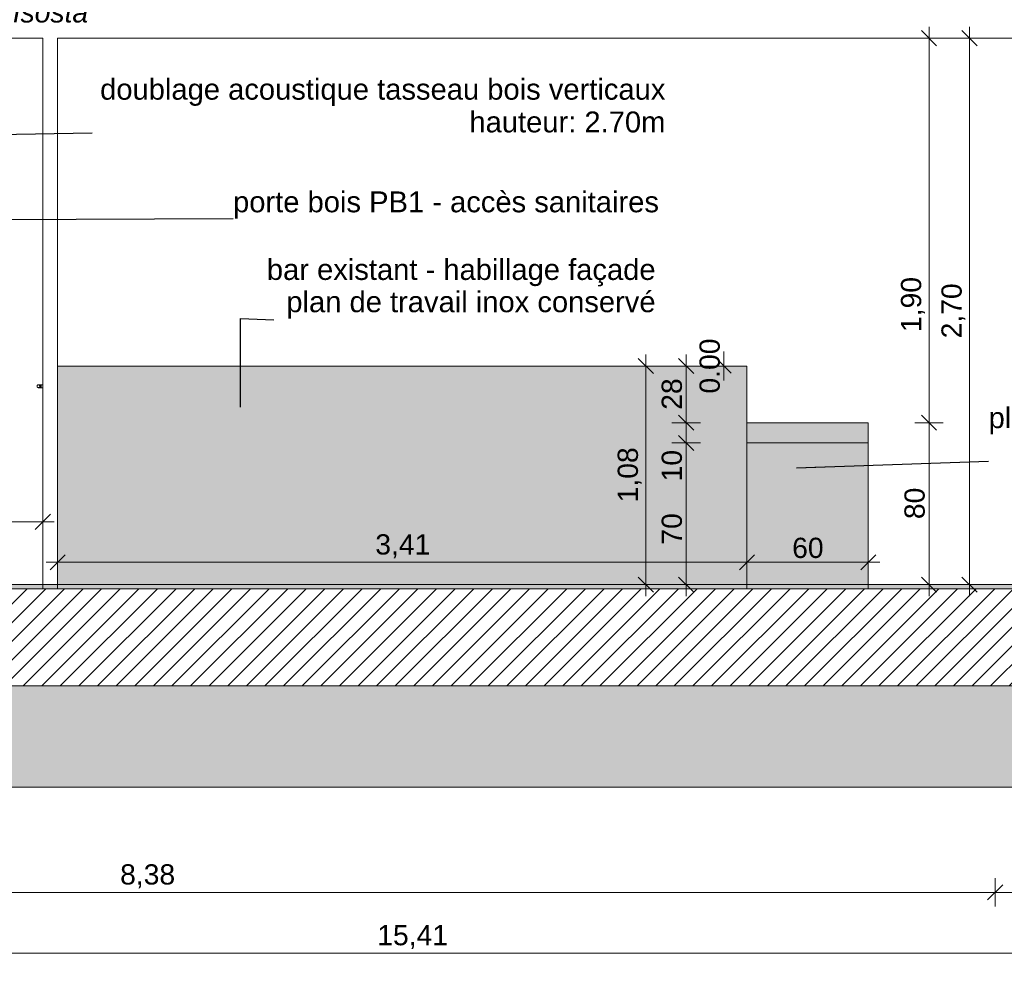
# Model space of a CAD drawing. Header units: millimetres. Extents: x -33687 to -7545, y -1870 to 7865.
# Tile 13 of 41: x -20536 to -15672, y -1870 to 2811. Entities that reach past the tile are written whole.
import ezdxf

# ---------------------------------------------------------------- set-up
doc = ezdxf.new("R2010")
doc.units = ezdxf.units.MM
doc.header["$MEASUREMENT"] = 0
for name, color, linetype in [('2D - Cotations pour 50ème.AL', 7, 'Continuous'), ('2D - Dessin général.AL', 7, 'Continuous'), ('_Sols - Dalles.AL', 7, 'Continuous'), ('Nouveau_0', 7, 'Continuous'), ('Nouveau_2D - Cotations pour 50ème.AL', 7, 'Continuous'), ('Nouveau_2D - Dessin général.AL', 7, 'Continuous'), ('Nouveau_2D - Etiquettes.AL', 7, 'Continuous'), ('Nouveau__Murs - Intérieurs (Non-porteurs).AL', 7, 'Continuous'), ('Nouveau__Plafonds.AL', 7, 'Continuous'), ('Nouveau_Marques - Coupes.AL', 7, 'Continuous'), ('Nouveau_Portes Archicad', 7, 'Continuous'), ('Nouveau_Pour vue 3D seulement.AL', 7, 'Continuous'), ('Pour vue 3D seulement.AL', 7, 'Continuous')]:
    doc.layers.add(name, color=color, linetype=linetype)
doc.styles.add('STYLE_GENERE_1', font='arial.ttf')
doc.styles.add('STYLE_GENERE_3', font='arial.ttf')
doc.dimstyles.new('STYLE_GENERE__1', dxfattribs={"dimtxt": 100, "dimasz": 71.25, "dimexe": 0.18, "dimexo": 0.0625, "dimgap": 0, "dimtad": 1, "dimlfac": 0.001, "dimzin": 0, "dimdsep": 46, "dimtxsty": 'STYLE_GENERE_1', "dimblk": 'ARROWHEAD_6', "dimblk1": 'ARROWHEAD_6', "dimblk2": 'ARROWHEAD_6', "dimcen": 0.09, "dimse1": 1, "dimse2": 1, "dimclrd": 7, "dimclre": 7, "dimclrt": 7, "dimazin": 0, "dimtfac": 1, "dimtdec": 4, "dimtmove": 0, "dimatfit": 3, "dimfxl": 0, "dimtolj": 1, "dimtzin": 0, "dimarcsym": 0})
doc.dimstyles.new('STYLE_GENERE__2', dxfattribs={"dimtxt": 100, "dimasz": 71.25, "dimexe": 0.18, "dimexo": 0.0625, "dimgap": 0, "dimtad": 1, "dimtih": 1, "dimtoh": 1, "dimlfac": 0.001, "dimzin": 0, "dimdsep": 46, "dimtxsty": 'STYLE_GENERE_1', "dimblk": 'ARROWHEAD_6', "dimblk1": 'ARROWHEAD_6', "dimblk2": 'ARROWHEAD_6', "dimcen": 0.09, "dimse1": 1, "dimse2": 1, "dimclrd": 7, "dimclre": 7, "dimclrt": 7, "dimazin": 0, "dimtfac": 1, "dimtdec": 4, "dimtmove": 0, "dimatfit": 3, "dimfxl": 0, "dimtolj": 1, "dimtzin": 0, "dimarcsym": 0})
doc.dimstyles.new('STYLE_GENERE__4', dxfattribs={"dimtxt": 0.18, "dimasz": 136.8, "dimexe": 0.18, "dimexo": 0.0625, "dimgap": 0, "dimtad": 0, "dimtih": 1, "dimtoh": 1, "dimdec": 4, "dimzin": 0, "dimdsep": 46, "dimcen": 0.09, "dimadec": 0, "dimazin": 0, "dimtfac": 1, "dimtdec": 4, "dimtmove": 0, "dimatfit": 3, "dimldrblk": 'ARROWHEAD_5', "dimfxl": 0, "dimtolj": 1, "dimtzin": 0, "dimarcsym": 0})
doc.dimstyles.new('STYLE_GENERE__5', dxfattribs={"dimtxt": 100, "dimasz": 71.25, "dimexe": 0.18, "dimexo": 0.0625, "dimgap": 0, "dimtad": 1, "dimlfac": 0.001, "dimzin": 0, "dimdsep": 46, "dimtxsty": 'STYLE_GENERE_1', "dimblk": 'ARROWHEAD_6', "dimblk1": 'ARROWHEAD_6', "dimblk2": 'ARROWHEAD_6', "dimcen": 0.09, "dimse1": 1, "dimse2": 1, "dimclrd": 7, "dimclre": 7, "dimclrt": 7, "dimazin": 0, "dimtfac": 1, "dimtdec": 4, "dimtmove": 2, "dimatfit": 3, "dimfxl": 0, "dimtolj": 1, "dimtzin": 0, "dimarcsym": 0})
pattern_1 = [(45, (0, 0), (-45.96194, 45.96194), [])]

# ---------------------------------------------------------------- blocks, each defined once
blk = doc.blocks.new('Élément de coupe_3')
at = {"layer": '_Sols - Dalles.AL', "linetype": 'Continuous', "lineweight": 0, "true_color": 0x000000}
h = blk.add_hatch(dxfattribs=at)
h.set_pattern_fill('Dallage', color=18, style=0, pattern_type=2)
h.set_pattern_definition(pattern_1)
h.paths.add_polyline_path([(-24096.7, 0), (-24096.7, -480), (-10683.8, -480), (-10683.8, 0)])
at = {"layer": '_Sols - Dalles.AL', "color": 7, "linetype": 'Continuous', "lineweight": 5, "flags": 128}
for points in [[(-11686.4, 0), (-22354.7, 0), (-22454.7, 0), (-24096.7, 0), (-24187.7, 0), (-24237.7, 0), (-24760.6, 0)], [(-10683.8, -480), (-24096.7, -480), (-24760.6, -480)]]:
    blk.add_lwpolyline(points, dxfattribs=at)
blk = doc.blocks.new('Élément de coupe_38')
at = {"layer": 'Nouveau__Plafonds.AL', "color": 7, "linetype": 'Continuous', "lineweight": 13}
for p, q in [((-20422.2, 2720), (-21722.2, 2720)), ((-14827.8, 2720), (-20348.7, 2720))]:
    blk.add_line(p, q, dxfattribs=at)
blk = doc.blocks.new('Élément de coupe_47')
at = {"layer": 'Pour vue 3D seulement.AL', "color": 7, "linetype": 'Continuous', "lineweight": 13}
for p, q in [((-20348.7, 1100), (-16943.2, 1100)), ((-16943.2, 820), (-16943.2, 1100)), ((-16943.2, 720), (-16943.2, 820)), ((-16943.2, 0), (-16943.2, 720))]:
    blk.add_line(p, q, dxfattribs=at)
blk = doc.blocks.new('Élément de coupe_49')
at = {"layer": 'Nouveau_Pour vue 3D seulement.AL', "color": 7, "linetype": 'Continuous', "lineweight": 13}
for p, q in [((-16943.2, 820), (-16643.7, 820)), ((-16643.7, 820), (-16617.5, 820)), ((-16617.5, 820), (-16565.8, 820)), ((-16565.8, 820), (-16516.5, 820)), ((-16516.5, 820), (-16471, 820)), ((-16471, 820), (-16430.8, 820)), ((-16430.8, 820), (-16397.1, 820)), ((-16397.1, 820), (-16370.8, 820)), ((-16370.8, 820), (-16352.9, 820)), ((-16352.9, 820), (-16343.7, 820)), ((-16343.7, 720), (-16343.7, 820)), ((-16943.2, 720), (-16643.7, 720)), ((-16643.7, 720), (-16617.5, 720)), ((-16617.5, 720), (-16565.8, 720)), ((-16565.8, 720), (-16516.5, 720)), ((-16516.5, 720), (-16471, 720)), ((-16471, 720), (-16430.8, 720)), ((-16430.8, 720), (-16397.1, 720)), ((-16397.1, 720), (-16370.8, 720)), ((-16370.8, 720), (-16352.9, 720)), ((-16352.9, 720), (-16343.7, 720))]:
    blk.add_line(p, q, dxfattribs=at)
blk = doc.blocks.new('Élément de coupe_50')
at = {"layer": 'Nouveau_Pour vue 3D seulement.AL', "color": 7, "linetype": 'Continuous', "lineweight": 13}
blk.add_line((-16343.7, 0), (-16343.7, 720), dxfattribs=at)
blk = doc.blocks.new('Élément de coupe_63')
at = {"layer": 'Nouveau__Murs - Intérieurs (Non-porteurs).AL', "color": 7, "linetype": 'Continuous', "lineweight": 13}
for p, q in [((-20422.2, 2720), (-20422.2, 0)), ((-20348.7, 0), (-20348.7, 2720))]:
    blk.add_line(p, q, dxfattribs=at)
blk = doc.blocks.new('Élément de coupe_64')
at = {"layer": 'Nouveau_Portes Archicad', "color": 7, "linetype": 'Continuous', "lineweight": 5}
for p, q in [((-20450.6, 1001.4), (-20450.7, 1000)), ((-20450.7, 1000), (-20450.6, 998.6)), ((-20450.2, 1002.7), (-20450.6, 1001.4)), ((-20450.6, 998.6), (-20450.2, 997.3)), ((-20449.5, 1003.9), (-20450.2, 1002.7)), ((-20450.2, 997.3), (-20449.5, 996.1)), ((-20448.6, 1004.9), (-20449.5, 1003.9)), ((-20449.5, 996.1), (-20448.6, 995.1)), ((-20447.6, 1005.8), (-20448.6, 1004.9)), ((-20448.6, 995.1), (-20447.6, 994.2)), ((-20446.4, 1006.5), (-20447.6, 1005.8)), ((-20447.6, 994.2), (-20446.4, 993.5)), ((-20445.1, 1006.9), (-20446.4, 1006.5)), ((-20446.4, 993.5), (-20445.1, 993.1)), ((-20443.7, 1007), (-20445.1, 1006.9)), ((-20445.1, 993.1), (-20443.7, 993)), ((-20442.3, 1006.9), (-20443.7, 1007)), ((-20441.1, 1007), (-20443.7, 1007)), ((-20443.7, 993), (-20442.3, 993.1)), ((-20441.1, 993), (-20443.7, 993)), ((-20441, 1006.5), (-20442.3, 1006.9)), ((-20442.3, 993.1), (-20441, 993.5)), ((-20434.2, 1007), (-20441.1, 1007)), ((-20434.2, 993), (-20441.1, 993)), ((-20439.8, 1005.8), (-20441, 1006.5)), ((-20441, 993.5), (-20439.8, 994.2)), ((-20438.7, 1004.9), (-20439.8, 1005.8)), ((-20439.8, 994.2), (-20438.7, 995.1)), ((-20437.9, 1003.9), (-20438.7, 1004.9)), ((-20438.7, 995.1), (-20437.9, 996.1)), ((-20437.2, 1002.7), (-20437.9, 1003.9)), ((-20437.9, 996.1), (-20437.2, 997.3)), ((-20436.7, 1004.9), (-20437.7, 1005.8)), ((-20437.7, 994.2), (-20436.7, 995.1)), ((-20436.8, 1001.4), (-20437.2, 1002.7)), ((-20437.2, 997.3), (-20436.8, 998.6)), ((-20436.7, 1000), (-20436.8, 1001.4)), ((-20436.8, 998.6), (-20436.7, 1000)), ((-20435.9, 1003.9), (-20436.7, 1004.9)), ((-20436.7, 995.1), (-20435.9, 996.1)), ((-20435.3, 1002.7), (-20435.9, 1003.9)), ((-20435.9, 996.1), (-20435.3, 997.3)), ((-20435, 1001.4), (-20435.3, 1002.7)), ((-20435.3, 997.3), (-20435, 998.6)), ((-20434.9, 1000), (-20435, 1001.4)), ((-20435, 998.6), (-20434.9, 1000)), ((-20424.7, 1007), (-20434.2, 1007)), ((-20424.7, 993), (-20434.2, 993)), ((-20431.6, 1004.9), (-20432.2, 1005.8)), ((-20432.2, 994.2), (-20431.6, 995.1)), ((-20431.2, 1003.9), (-20431.6, 1004.9)), ((-20431.6, 995.1), (-20431.2, 996.1)), ((-20430.8, 1002.7), (-20431.2, 1003.9)), ((-20431.2, 996.1), (-20430.8, 997.3)), ((-20430.6, 1001.4), (-20430.8, 1002.7)), ((-20430.8, 997.3), (-20430.6, 998.6)), ((-20430.6, 1000), (-20430.6, 1001.4)), ((-20430.6, 998.6), (-20430.6, 1000)), ((-20422.2, 1007), (-20424.7, 1007)), ((-20422.2, 993), (-20424.7, 993))]:
    blk.add_line(p, q, dxfattribs=at)
blk = doc.blocks.new('ARROWHEAD_6')
at = {"color": 0, "linetype": 'Continuous', "lineweight": 0}
for p, q in [((0, 0), (-1, 0)), ((-0.5, -0.5), (0.5, 0.5))]:
    blk.add_line(p, q, dxfattribs=at)
blk = doc.blocks.new('*D104')
at = {"layer": 'Nouveau_2D - Cotations pour 50ème.AL', "color": 7, "linetype": 'Continuous', "lineweight": 5}
for p, q in [((-24059.2, -1462.5), (-24134.2, -1537.5)), ((-24096.7, -1500), (-15716.6, -1500)), ((-15679.1, -1462.5), (-15754.1, -1537.5))]:
    blk.add_line(p, q, dxfattribs=at)
at = {"layer": 'Nouveau_2D - Cotations pour 50ème.AL', "color": 7, "lineweight": 5, "char_height": 100, "attachment_point": 7, "style": 'STYLE_GENERE_1'}
for s, insert in [('\\A1;{\\pql;\\fArial|b0|i0|c0|p0;\\W1.000000;9}', (-24026.4, -1480)), ('\\A1;{\\pql;\\fArial|b0|i0|c0|p0;\\W1.000000;8,38}', (-20040.1, -1480))]:
    blk.add_mtext(s, dxfattribs=dict(at, insert=insert))
blk = doc.blocks.new('*D105')
at = {"layer": 'Nouveau_2D - Cotations pour 50ème.AL', "color": 7, "linetype": 'Continuous', "lineweight": 5}
for p, q in [((-15716.6, -1570.3), (-15716.6, -1429.7)), ((-14552, -1570.3), (-14552, -1429.7)), ((-24096.7, -1500), (-15716.6, -1500)), ((-15679.1, -1462.5), (-15754.1, -1537.5)), ((-15716.6, -1500), (-14552, -1500)), ((-14514.5, -1462.5), (-14589.5, -1537.5))]:
    blk.add_line(p, q, dxfattribs=at)
at = {"layer": 'Nouveau_2D - Cotations pour 50ème.AL', "color": 7, "lineweight": 5, "insert": (-15267.8, -1480), "char_height": 100, "attachment_point": 7, "style": 'STYLE_GENERE_1'}
blk.add_mtext('\\A1;{\\pql;\\fArial|b0|i0|c0|p0;\\W1.000000;1,16}', dxfattribs=at)
blk = doc.blocks.new('*D108')
at = {"layer": 'Nouveau_2D - Cotations pour 50ème.AL', "color": 7, "linetype": 'Continuous', "lineweight": 5}
for p, q in [((-26302.3, -1870.3), (-26302.3, -1729.7)), ((-10893.8, -1870.3), (-10893.8, -1729.7)), ((-26264.8, -1762.5), (-26339.8, -1837.5)), ((-10931.3, -1837.5), (-10856.3, -1762.5)), ((-26358.5, -1800), (-26302.3, -1800)), ((-26302.3, -1800), (-10893.8, -1800)), ((-10893.8, -1800), (-10837.6, -1800))]:
    blk.add_line(p, q, dxfattribs=at)
at = {"layer": 'Nouveau_2D - Cotations pour 50ème.AL', "color": 7, "lineweight": 5, "insert": (-18769.6, -1780), "char_height": 100, "attachment_point": 7, "style": 'STYLE_GENERE_1'}
blk.add_mtext('\\A1;{\\pql;\\fArial|b0|i0|c0|p0;\\W1.000000;15,41}', dxfattribs=at)
blk = doc.blocks.new('*D116')
at = {"layer": 'Nouveau_2D - Cotations pour 50ème.AL', "color": 7, "linetype": 'Continuous', "lineweight": 5}
for p, q in [((-22318.2, 7451.3), (-22393.2, 7376.3)), ((-22355.7, 7343.5), (-22355.7, 7484.1)), ((-11769.6, 7451.3), (-11844.6, 7376.3)), ((-11807.1, 7343.5), (-11807.1, 7484.1)), ((-22355.7, 7413.8), (-11807.1, 7413.8))]:
    blk.add_line(p, q, dxfattribs=at)
at = {"layer": 'Nouveau_2D - Cotations pour 50ème.AL', "color": 7, "lineweight": 5, "insert": (-17253, 7433.8), "char_height": 100, "attachment_point": 7, "style": 'STYLE_GENERE_1'}
blk.add_mtext('\\A1;{\\pql;\\fArial|b0|i0|c0|p0;\\W1.000000;10,55}', dxfattribs=at)
blk = doc.blocks.new('*D120')
at = {"layer": 'Nouveau_2D - Cotations pour 50ème.AL', "color": 7, "linetype": 'Continuous', "lineweight": 5}
for p, q in [((-10893.8, 7643.5), (-10893.8, 7784.1)), ((-24059.2, 7751.3), (-24134.2, 7676.3)), ((-10931.3, 7676.3), (-10856.3, 7751.3)), ((-24096.7, 7713.8), (-10893.8, 7713.8)), ((-10893.8, 7713.8), (-10837.6, 7713.8))]:
    blk.add_line(p, q, dxfattribs=at)
at = {"layer": 'Nouveau_2D - Cotations pour 50ème.AL', "color": 7, "lineweight": 5, "insert": (-17666.9, 7733.8), "char_height": 100, "attachment_point": 7, "style": 'STYLE_GENERE_1'}
blk.add_mtext('\\A1;{\\pql;\\fArial|b0|i0|c0|p0;\\W1.000000;13,20}', dxfattribs=at)
blk = doc.blocks.new('ARROWHEAD_5')
at = {"linetype": 'Continuous', "lineweight": 0}
blk.add_hatch(color=0, dxfattribs=at).paths.add_polyline_path([(-1, 0.2679), (0, 0), (-1, -0.2679)])
at = {"color": 0, "linetype": 'Continuous', "lineweight": 0}
blk.add_line((0, 0), (-1, 0), dxfattribs=at)
blk = doc.blocks.new('*D130')
at = {"layer": 'Nouveau_2D - Cotations pour 50ème.AL', "color": 7, "linetype": 'Continuous', "lineweight": 5}
for p, q in [((-16081.2, 857.5), (-16006.2, 782.5)), ((-15973.4, 820), (-16114.1, 820)), ((-16043.7, 20), (-16043.7, 820)), ((-16081.2, 57.5), (-16006.2, -17.5)), ((-15973.4, 20), (-16114.1, 20)), ((-16043.7, -36.3), (-16043.7, 20))]:
    blk.add_line(p, q, dxfattribs=at)
at = {"layer": 'Nouveau_2D - Cotations pour 50ème.AL', "color": 7, "lineweight": 5, "insert": (-16063.7, 343.7), "char_height": 100, "attachment_point": 7, "rotation": 90, "style": 'STYLE_GENERE_1'}
blk.add_mtext('\\A1;{\\pql;\\fArial|b0|i0|c0|p0;\\W1.000000;80}', dxfattribs=at)
blk = doc.blocks.new('*D131')
at = {"layer": 'Nouveau_2D - Cotations pour 50ème.AL', "color": 7, "linetype": 'Continuous', "lineweight": 5}
for p, q in [((-16043.7, 2720), (-16043.7, 2776.3)), ((-16006.2, 2682.5), (-16081.2, 2757.5)), ((-15973.4, 2720), (-16114.1, 2720)), ((-16043.7, 820), (-16043.7, 2720)), ((-16081.2, 857.5), (-16006.2, 782.5)), ((-15973.4, 820), (-16114.1, 820))]:
    blk.add_line(p, q, dxfattribs=at)
at = {"layer": 'Nouveau_2D - Cotations pour 50ème.AL', "color": 7, "lineweight": 5, "insert": (-16063.7, 1268), "char_height": 100, "attachment_point": 7, "rotation": 90, "style": 'STYLE_GENERE_1'}
blk.add_mtext('\\A1;{\\pql;\\fArial|b0|i0|c0|p0;\\W1.000000;1,90}', dxfattribs=at)
blk = doc.blocks.new('*D132')
at = {"layer": 'Nouveau_2D - Cotations pour 50ème.AL', "color": 7, "linetype": 'Continuous', "lineweight": 5}
for p, q in [((-17405.7, 1062.5), (-17480.7, 1137.5)), ((-17443.2, 20), (-17443.2, 1100)), ((-17480.7, 57.5), (-17405.7, -17.5)), ((-17372.9, 20), (-17513.6, 20)), ((-17443.2, -36.3), (-17443.2, 20))]:
    blk.add_line(p, q, dxfattribs=at)
at = {"layer": 'Nouveau_2D - Cotations pour 50ème.AL', "color": 7, "lineweight": 5, "insert": (-17463.2, 426.5), "char_height": 100, "attachment_point": 7, "rotation": 90, "style": 'STYLE_GENERE_1'}
blk.add_mtext('\\A1;{\\pql;\\fArial|b0|i0|c0|p0;\\W1.000000;1,08}', dxfattribs=at)
blk = doc.blocks.new('*D133')
at = {"layer": 'Nouveau_2D - Cotations pour 50ème.AL', "color": 7, "linetype": 'Continuous', "lineweight": 5}
for p, q in [((-17405.7, 1062.5), (-17480.7, 1137.5)), ((-17443.2, 20), (-17443.2, 1100))]:
    blk.add_line(p, q, dxfattribs=at)
blk = doc.blocks.new('*D134')
at = {"layer": 'Nouveau_2D - Cotations pour 50ème.AL', "color": 7, "linetype": 'Continuous', "lineweight": 5}
for p, q in [((-17405.7, 1062.5), (-17480.7, 1137.5)), ((-17443.2, 1100), (-17443.2, 1156.3)), ((-17372.9, 1100), (-17513.6, 1100)), ((-17443.2, 20), (-17443.2, 1100))]:
    blk.add_line(p, q, dxfattribs=at)
blk = doc.blocks.new('*D135')
at = {"layer": 'Nouveau_2D - Cotations pour 50ème.AL', "color": 7, "linetype": 'Continuous', "lineweight": 5}
for p, q in [((-17280.7, 757.5), (-17205.7, 682.5)), ((-17172.9, 720), (-17313.6, 720)), ((-17243.2, 20), (-17243.2, 720)), ((-17280.7, 57.5), (-17205.7, -17.5)), ((-17172.9, 20), (-17313.6, 20)), ((-17243.2, -36.3), (-17243.2, 20))]:
    blk.add_line(p, q, dxfattribs=at)
at = {"layer": 'Nouveau_2D - Cotations pour 50ème.AL', "color": 7, "lineweight": 5, "char_height": 100, "attachment_point": 7, "rotation": 90, "style": 'STYLE_GENERE_1'}
for s, insert in [('\\A1;{\\pql;\\fArial|b0|i0|c0|p0;\\W1.000000;10}', (-17263.2, 530)), ('\\A1;{\\pql;\\fArial|b0|i0|c0|p0;\\W1.000000;70}', (-17263.2, 217.5))]:
    blk.add_mtext(s, dxfattribs=dict(at, insert=insert))
blk = doc.blocks.new('*D136')
at = {"layer": 'Nouveau_2D - Cotations pour 50ème.AL', "color": 7, "linetype": 'Continuous', "lineweight": 5}
for p, q in [((-17280.7, 857.5), (-17205.7, 782.5)), ((-17172.9, 820), (-17313.6, 820)), ((-17243.2, 720), (-17243.2, 820)), ((-17280.7, 757.5), (-17205.7, 682.5)), ((-17172.9, 720), (-17313.6, 720))]:
    blk.add_line(p, q, dxfattribs=at)
blk = doc.blocks.new('*D137')
at = {"layer": 'Nouveau_2D - Cotations pour 50ème.AL', "color": 7, "linetype": 'Continuous', "lineweight": 5}
for p, q in [((-17205.7, 1062.5), (-17280.7, 1137.5)), ((-17243.2, 1100), (-17243.2, 1156.3)), ((-17172.9, 1100), (-17313.6, 1100)), ((-17243.2, 820), (-17243.2, 1100)), ((-17280.7, 857.5), (-17205.7, 782.5)), ((-17172.9, 820), (-17313.6, 820))]:
    blk.add_line(p, q, dxfattribs=at)
at = {"layer": 'Nouveau_2D - Cotations pour 50ème.AL', "color": 7, "lineweight": 5, "insert": (-17263.2, 883.7), "char_height": 100, "attachment_point": 7, "rotation": 90, "style": 'STYLE_GENERE_1'}
blk.add_mtext('\\A1;{\\pql;\\fArial|b0|i0|c0|p0;\\W1.000000;28}', dxfattribs=at)
blk = doc.blocks.new('*D138')
at = {"layer": 'Nouveau_2D - Cotations pour 50ème.AL', "color": 7, "linetype": 'Continuous', "lineweight": 5}
for p, q in [((-20348.7, 60), (-20348.7, 200.6)), ((-16943.2, 60), (-16943.2, 200.6)), ((-20311.2, 167.8), (-20386.2, 92.8)), ((-16905.7, 167.8), (-16980.7, 92.8)), ((-20404.9, 130.3), (-20348.7, 130.3)), ((-20348.7, 130.3), (-16943.2, 130.3))]:
    blk.add_line(p, q, dxfattribs=at)
at = {"layer": 'Nouveau_2D - Cotations pour 50ème.AL', "color": 7, "lineweight": 5, "insert": (-18779.4, 150.3), "char_height": 100, "attachment_point": 7, "style": 'STYLE_GENERE_1'}
blk.add_mtext('\\A1;{\\pql;\\fArial|b0|i0|c0|p0;\\W1.000000;3,41}', dxfattribs=at)
blk = doc.blocks.new('*D139')
at = {"layer": 'Nouveau_2D - Cotations pour 50ème.AL', "color": 7, "linetype": 'Continuous', "lineweight": 5}
for p, q in [((-16943.2, 60), (-16943.2, 200.6)), ((-16343.7, 60), (-16343.7, 200.6)), ((-16905.7, 167.8), (-16980.7, 92.8)), ((-16381.2, 92.8), (-16306.2, 167.8)), ((-16943.2, 130.3), (-16343.7, 130.3)), ((-16343.7, 130.3), (-16287.5, 130.3))]:
    blk.add_line(p, q, dxfattribs=at)
at = {"layer": 'Nouveau_2D - Cotations pour 50ème.AL', "color": 7, "lineweight": 5, "insert": (-16719.8, 150.3), "char_height": 100, "attachment_point": 7, "style": 'STYLE_GENERE_1'}
blk.add_mtext('\\A1;{\\pql;\\fArial|b0|i0|c0|p0;\\W1.000000;60}', dxfattribs=at)
blk = doc.blocks.new('*D145')
at = {"layer": 'Nouveau_2D - Cotations pour 50ème.AL', "color": 7, "linetype": 'Continuous', "lineweight": 5}
for p, q in [((-21722.2, 259.7), (-21722.2, 400.3)), ((-20422.2, 259.7), (-20422.2, 400.3)), ((-21684.7, 367.5), (-21759.7, 292.5)), ((-20459.7, 292.5), (-20384.7, 367.5)), ((-21778.4, 330), (-21722.2, 330)), ((-21722.2, 330), (-20422.2, 330)), ((-20422.2, 330), (-20365.9, 330))]:
    blk.add_line(p, q, dxfattribs=at)
at = {"layer": 'Nouveau_2D - Cotations pour 50ème.AL', "color": 7, "lineweight": 5, "insert": (-21205.6, 350), "char_height": 100, "attachment_point": 7, "style": 'STYLE_GENERE_1'}
blk.add_mtext('\\A1;{\\pql;\\fArial|b0|i0|c0|p0;\\W1.000000;1,30}', dxfattribs=at)
blk = doc.blocks.new('*D146')
at = {"layer": 'Nouveau_2D - Cotations pour 50ème.AL', "color": 7, "linetype": 'Continuous', "lineweight": 5}
for p, q in [((-15843.7, 2720), (-15843.7, 2776.3)), ((-15806.2, 2682.5), (-15881.2, 2757.5)), ((-15773.4, 2720), (-15914.1, 2720)), ((-15843.7, 20), (-15843.7, 2720)), ((-15881.2, 57.5), (-15806.2, -17.5)), ((-15773.4, 20), (-15914.1, 20)), ((-15843.7, -36.3), (-15843.7, 20))]:
    blk.add_line(p, q, dxfattribs=at)
at = {"layer": 'Nouveau_2D - Cotations pour 50ème.AL', "color": 7, "lineweight": 5, "insert": (-15863.7, 1236.5), "char_height": 100, "attachment_point": 7, "rotation": 90, "style": 'STYLE_GENERE_1'}
blk.add_mtext('\\A1;{\\pql;\\fArial|b0|i0|c0|p0;\\W1.000000;2,70}', dxfattribs=at)

msp = doc.modelspace()

# ---------------------------------------------------------------- hatches: boundary and pattern name
at = {"layer": '2D - Dessin général.AL', "linetype": 'Continuous', "lineweight": 5}
h = msp.add_hatch(dxfattribs=at)
h.set_pattern_fill('Dallage', style=0, pattern_type=2)
h.set_pattern_definition(pattern_1)
h.paths.add_polyline_path([(-14551.999, 3451.249), (-10893.82, 2963.113), (-10893.82, 0), (-30162.432, 0), (-30161.516, -480), (-10683.82, -480), (-10683.82, 2935.092), (-10683.82, 3147.364), (-14343.339, 3631.164), (-14343.339, 4202.38), (-14343.339, 4442.29, 0.2368987), (-14417.921, 4531.43), (-14523.597, 4563.035), (-14551.999, 3601.249)])
at = {"layer": '2D - Dessin général.AL', "linetype": 'Continuous', "lineweight": 0, "true_color": 0xcccccc}
h = msp.add_hatch(dxfattribs=at)
h.set_pattern_fill('Terre', color=254, style=0, pattern_type=2)
h.set_pattern_definition([(45, (0, 0), (-137.8858, 137.8858), []), (45, (-45.96, 45.96), (-275.7716, 275.7716), []), (45, (-91.92, 91.92), (-275.7716, 275.7716), []), (135, (-137.886, 137.886), (45.96194, 45.96194), [195, -195])])
h.paths.add_polyline_path([(-30162.273, -980), (-7545.365, -980), (-7545.365, 3024.114), (-10793.861, 3454.622), (-12696.304, 3784.159), (-13340.18, 4102.062), (-14343.339, 4202.38), (-14343.339, 3631.164), (-10697.924, 3149.228), (-10683.82, -480), (-24389.724, -480), (-24389.724, 3.083), (-24865.178, -51.922), (-30162.273, -83.474)])
at = {"layer": 'Nouveau_0', "linetype": 'Continuous', "lineweight": 5, "true_color": 0xe8e8e8}
msp.add_hatch(color=254, dxfattribs=at).paths.add_polyline_path([(-20348.686, 1100), (-16943.242, 1100), (-16943.242, 820), (-16343.74, 820), (-16343.74, 20), (-16943.242, 20), (-16943.242, 0), (-20348.686, 0)])
at = {"layer": 'Nouveau_2D - Dessin général.AL', "linetype": 'Continuous', "lineweight": 5}
h = msp.add_hatch(dxfattribs=at)
h.set_pattern_fill('Dallage', style=0, pattern_type=2)
h.set_pattern_definition(pattern_1)
h.paths.add_polyline_path([(-14551.999, 3451.249), (-10893.82, 2963.113), (-10893.82, 0), (-30162.432, 0), (-30161.516, -480), (-10683.82, -480), (-10683.82, 2935.092), (-10683.82, 3147.364), (-14343.339, 3631.164), (-14343.339, 4202.38), (-14343.339, 4442.29, 0.2368987), (-14417.921, 4531.43), (-14523.597, 4563.035), (-14551.999, 3601.249)])
at = {"layer": 'Nouveau_2D - Dessin général.AL', "linetype": 'Continuous', "lineweight": 0}
msp.add_hatch(color=7, dxfattribs=at).paths.add_polyline_path([(-24187.73, 0), (-10986.82, 0), (-10986.82, 20), (-24187.73, 20)])

# ---------------------------------------------------------------- linework, layer by layer
at = {"layer": '2D - Dessin général.AL', "color": 7, "linetype": 'Continuous', "lineweight": 5, "flags": 128}
msp.add_lwpolyline([(-14551.999, 3451.249), (-10893.82, 2963.113), (-10893.82, 0), (-30162.432, 0), (-30161.516, -480), (-10683.82, -480), (-10683.82, 2935.092), (-10683.82, 3147.364), (-14343.339, 3631.164), (-14343.339, 4202.38), (-14343.339, 4442.29, 0.2368987), (-14417.921, 4531.43), (-14523.597, 4563.035), (-14551.999, 3601.249)], format="xyb", close=True, dxfattribs=at)
msp.add_lwpolyline([(-30162.273, -980), (-7545.365, -980), (-7545.365, 3024.114), (-10793.861, 3454.622), (-12696.304, 3784.159), (-13340.18, 4102.062), (-14343.339, 4202.38), (-14343.339, 3631.164), (-10697.924, 3149.228), (-10683.82, -480), (-24389.724, -480), (-24389.724, 3.083), (-24865.178, -51.922), (-30162.273, -83.474)], close=True, dxfattribs=at)
at = {"layer": 'Nouveau_0', "color": 7, "linetype": 'Continuous', "lineweight": 5, "flags": 128}
msp.add_lwpolyline([(-20348.686, 1100), (-16943.242, 1100), (-16943.242, 820), (-16343.74, 820), (-16343.74, 20), (-16943.242, 20), (-16943.242, 0), (-20348.686, 0)], close=True, dxfattribs=at)
at = {"layer": 'Nouveau_2D - Dessin général.AL', "color": 7, "linetype": 'Continuous', "lineweight": 5, "flags": 128}
msp.add_lwpolyline([(-14551.999, 3451.249), (-10893.82, 2963.113), (-10893.82, 0), (-30162.432, 0), (-30161.516, -480), (-10683.82, -480), (-10683.82, 2935.092), (-10683.82, 3147.364), (-14343.339, 3631.164), (-14343.339, 4202.38), (-14343.339, 4442.29, 0.2368987), (-14417.921, 4531.43), (-14523.597, 4563.035), (-14551.999, 3601.249)], format="xyb", close=True, dxfattribs=at)
msp.add_lwpolyline([(-24187.73, 0), (-10986.82, 0), (-10986.82, 20), (-24187.73, 20)], close=True, dxfattribs=at)

# ---------------------------------------------------------------- block references
at = {"layer": '_Sols - Dalles.AL', "lineweight": 0}
msp.add_blockref('Élément de coupe_3', (0, 0), dxfattribs=at)
at = {"layer": 'Nouveau__Murs - Intérieurs (Non-porteurs).AL', "lineweight": 0}
msp.add_blockref('Élément de coupe_63', (0, 0), dxfattribs=at)
at = {"layer": 'Nouveau__Plafonds.AL', "lineweight": 0}
msp.add_blockref('Élément de coupe_38', (0, 0), dxfattribs=at)
at = {"layer": 'Nouveau_Portes Archicad', "lineweight": 0}
msp.add_blockref('Élément de coupe_64', (0, 0), dxfattribs=at)
at = {"layer": 'Nouveau_Pour vue 3D seulement.AL', "lineweight": 0}
for name in ['Élément de coupe_49', 'Élément de coupe_50']:
    msp.add_blockref(name, (0, 0), dxfattribs=at)
at = {"layer": 'Pour vue 3D seulement.AL', "lineweight": 0}
msp.add_blockref('Élément de coupe_47', (0, 0), dxfattribs=at)

# ---------------------------------------------------------------- texts
at = {"layer": 'Nouveau_2D - Etiquettes.AL', "color": 7, "linetype": 'Continuous', "lineweight": 5, "style": 'STYLE_GENERE_1'}
for s, insert, char_height, attachment_point, line_spacing_factor in [('\\A1;{\\pqr;\\fArial|b0|i0|c0|p0;\\W1.000000;doublage acoustique tasseau bois verticaux \\P\\pqr;\\fArial|b0|i0|c0|p0;\\W1.000000;hauteur: 2.70m}', (-20178.927, 2252.679), 103.04918, 7, 0.940454), ('\\A1;{\\pqr;\\fArial|b0|i0|c0|p0;\\W1.000000;bar existant\\fArial|b0|i0|c0|p0;\\W1.000000; - \\fArial|b0|i0|c0|p0;\\W1.000000;habillage façade\\P\\pqr;\\fArial|b0|i0|c0|p0;\\W1.000000;plan de travail inox conservé}', (-17394.641, 1334.719), 103.049176, 9, 0.928125), ('\\A1;{\\pqr;\\fArial|b0|i0|c0|p0;\\W1.000000;comptoir PMR à créer\\P\\pqr;\\fArial|b0|i0|c0|p0;\\W1.000000;plan de travail et jambage\\P\\pqr;\\fArial|b0|i0|c0|p0;\\W1.000000;stratifié\\fArial|b0|i0|c0|p0;\\W1.000000; \\fArial|b0|i0|c0|p0;\\W1.000000;toutes faces}', (-15749.255, 630.622), 103.049176, 7, 0.936695)]:
    msp.add_mtext(s, dxfattribs=dict(at, insert=insert, char_height=char_height, attachment_point=attachment_point, line_spacing_factor=line_spacing_factor))
at = {"layer": 'Nouveau_2D - Etiquettes.AL', "color": 7, "linetype": 'Continuous', "lineweight": 5, "insert": (-19482.108, 1828.355), "char_height": 103.04918, "attachment_point": 7, "style": 'STYLE_GENERE_1'}
msp.add_mtext('\\A1;{\\pql;\\fArial|b0|i0|c0|p0;\\W1.000000;porte bois PB1 - accès sanitaires}', dxfattribs=at)
at = {"layer": 'Nouveau_Marques - Coupes.AL', "color": 7, "linetype": 'Continuous', "lineweight": 5, "insert": (-22077.265, 2766.892), "char_height": 100, "attachment_point": 7, "line_spacing_factor": 0.940374, "style": 'STYLE_GENERE_3'}
msp.add_mtext('\\A1;{\\pql;\\fArial|b0|i1|c0|p0;\\W1.000000;bouche de ventilation à\\P\\pql;\\fArial|b0|i1|c0|p0;\\W1.000000;intégrer dans panneaux Isosta}', dxfattribs=at)

# ---------------------------------------------------------------- dimensions: what is measured, and where the dimension line sits
at = {"layer": '2D - Cotations pour 50ème.AL', "color": 7, "linetype": 'Continuous', "lineweight": 5}
msp.add_linear_dim(base=(-17056.82900869, 1099.999983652), p1=(-18645.963783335, 1099.999983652), p2=(-18645.963783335, 1099.999983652), angle=90, location=(-17126.829008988, 1099.915284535), text_rotation=90, dimstyle='STYLE_GENERE__1', dxfattribs=at).render()
at = {"layer": 'Nouveau_2D - Cotations pour 50ème.AL', "color": 7, "linetype": 'Continuous', "lineweight": 5}
for base, p1, p2, picture, middle in [((-10893.82, 7713.791), (-24096.73, 2454.828), (-10893.82, 2963.113), '*D120', (-17499.362, 7783.791)), ((-11807.105, 7413.791), (-22355.719, 4091.1), (-11807.105, 1714.132), '*D116', (-17085.499, 7483.791)), ((-15716.582, -1500), (-24096.73, 2454.828), (-15716.582, 3606.131), '*D104', (-19910.658, -1430)), ((-14551.999, -1500), (-15716.582, 3606.131), (-14551.999, 3448.524), '*D105', (-15138.292, -1430)), ((-10893.82, -1800), (-26302.268, 2740), (-10893.82, 0), '*D108', (-18602.131, -1730)), ((-16943.242, 130.265), (-20348.686, 1100), (-16943.242, 1100), '*D138', (-18649.966, 200.265)), ((-16343.74, 130.265), (-16943.242, 1100), (-16343.74, 820), '*D139', (-16643.66, 200.265)), ((-20422.186, 330.021), (-21722.192, 67.644), (-20422.186, 0), '*D145', (-21076.191, 400.021))]:
    dim = msp.add_linear_dim(base=base, p1=p1, p2=p2, dimstyle='STYLE_GENERE__2', dxfattribs=at)
    dim.commit()
    dim.dimension.update_dxf_attribs({"geometry": picture, "text_midpoint": middle, "dimtype": 160})
for base, p1, p2, dimstyle, picture, middle in [((-16043.74, 2720), (-16343.74, 820), (-15956.333, 2720), 'STYLE_GENERE__5', '*D131', (-16113.74, 1397.427)), ((-15843.74, 2720), (-14796.493, 20), (-15756.333, 2720), 'STYLE_GENERE__1', '*D146', (-15913.74, 1365.998)), ((-17443.24158, 1100), (-18645.96378, 1099.99998), (-16943.24158, 1100), 'STYLE_GENERE__1', '*D134', (-17513.24158, 1095.998)), ((-17443.242, 1100), (-16943.242, 20), (-18645.964, 1100), 'STYLE_GENERE__1', '*D132', (-17513.242, 555.998)), ((-17443.241577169, 1099.999983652), (-18645.963783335, 1099.999983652), (-18645.963783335, 1099.999983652), 'STYLE_GENERE__1', '*D133', (-17513.241577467, 1095.997998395)), ((-17243.242, 1100), (-16943.242, 820), (-16943.242, 1100), 'STYLE_GENERE__1', '*D137', (-17313.242, 959.83)), ((-17243.242, 820), (-16943.242, 720), (-16943.242, 820), 'STYLE_GENERE__1', '*D136', (-17313.242, 606.058)), ((-16043.74, 820), (-14996.493, 20), (-16343.74, 820), 'STYLE_GENERE__1', '*D130', (-16113.74, 419.83)), ((-17243.242, 720), (-16943.242, 20), (-16943.242, 720), 'STYLE_GENERE__1', '*D135', (-17313.242, 293.558))]:
    dim = msp.add_linear_dim(base=base, p1=p1, p2=p2, angle=90, dimstyle=dimstyle, dxfattribs=at)
    dim.commit()
    dim.dimension.update_dxf_attribs({"geometry": picture, "text_midpoint": middle, "dimtype": 160, "text_rotation": 90})

# ---------------------------------------------------------------- leaders
at = {"layer": 'Nouveau_2D - Etiquettes.AL', "color": 7, "linetype": 'Continuous', "lineweight": 5, "annotation_type": 0, "has_hookline": 1, "hookline_direction": 0}
for points, text_width in [([(-21793.126, 2219.073), (-20178.927, 2252.679)], 2784.286), ([(-21366.898, 1821.109), (-19482.108, 1828.355)], 2087.467), ([(-19444.716, 896.251), (-19444.716, 1334.719), (-19280.17, 1327.473)], 1903.421), ([(-16698.263, 596.947), (-15749.255, 630.622)], 1631.475)]:
    msp.add_leader(points, dimstyle='STYLE_GENERE__4', dxfattribs=dict(at, text_width=text_width))

doc.saveas('drawing.dxf')
